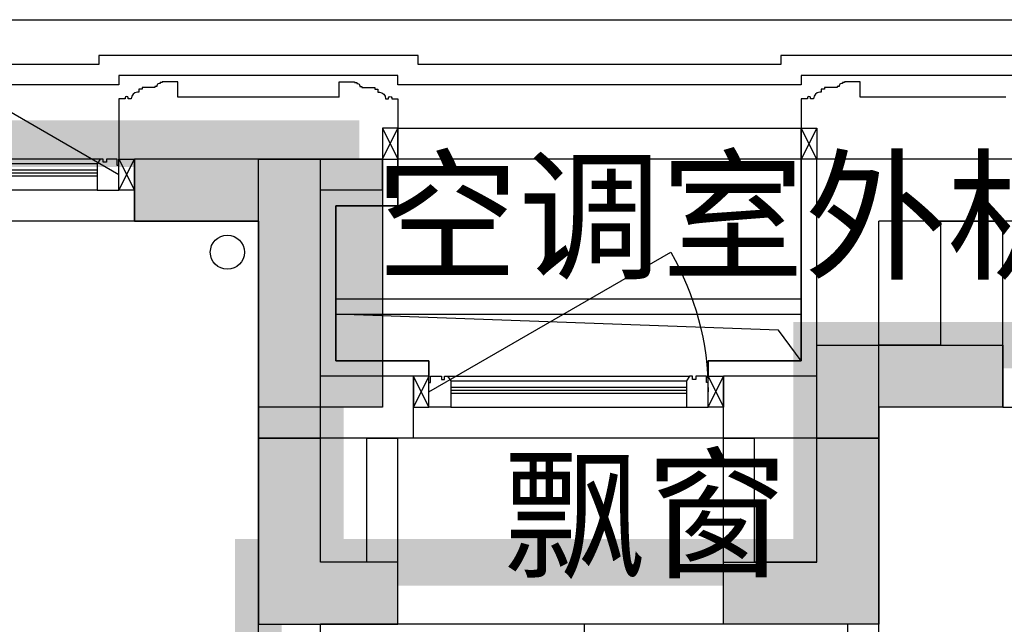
# Model space of a CAD drawing. Header units: millimetres. Extents: x 296296 to 297283, y 219875 to 220035.
# Tile 62 of 256: x 296679.91 to 296683.08, y 220021.82 to 220023.77. Entities that reach past the tile are written whole.
import ezdxf

# ---------------------------------------------------------------- set-up
doc = ezdxf.new("R2010")
doc.units = ezdxf.units.MM
doc.linetypes.add('-DASH', pattern=[0.35, 0.25, -0.1])
doc.linetypes.add('185洋房-中间套（报建版）-旧规$0$洋房户型$0$DASH', pattern=[0.35, 0.25, -0.1])
doc.layers.add('面积-计容-住宅-0.5', color=1, linetype='Continuous', lineweight=0)
doc.layers.add('面积-计容-住宅-1', color=1, linetype='Continuous', lineweight=0)
doc.styles.get("Standard").update_dxf_attribs({"font": 'arial.ttf'})

# ---------------------------------------------------------------- blocks, each defined once
blk = doc.blocks.new('wy53eu64i765i57i78i')
for points in [[(974974.855397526, 192758.4369128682), (974974.855397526, 191458.4376817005), (975424.8551013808, 191458.4376817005), (975424.855162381, 191658.4384500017), (975174.8554381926, 191658.4384500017), (975174.855519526, 192958.4369128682), (974574.855165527, 192958.4369128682), (974574.855165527, 192758.4369128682)], [(976974.854933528, 192158.436870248), (976974.854933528, 191458.4376817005), (976474.855167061, 191458.4376817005), (976474.8551060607, 191658.4384500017), (976774.8548928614, 191658.4384500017), (976774.854811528, 192358.436870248), (977374.855097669, 192358.436870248), (977374.855097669, 192158.436870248)]]:
    blk.add_hatch(color=253).paths.add_polyline_path(points)
at = {"color": 253}
for points in [[(974974.855397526, 192758.4369128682), (974974.855397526, 191458.4376817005), (975424.8551013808, 191458.4376817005), (975424.855162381, 191658.4384500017), (975174.8554381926, 191658.4384500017), (975174.855519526, 192958.4369128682), (974574.855165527, 192958.4369128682), (974574.855165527, 192758.4369128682), (974974.855397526, 192758.4369128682)], [(976974.854933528, 192158.436870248), (976974.854933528, 191458.4376817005), (976474.855167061, 191458.4376817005), (976474.8551060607, 191658.4384500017), (976774.8548928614, 191658.4384500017), (976774.854811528, 192358.436870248), (977374.855097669, 192358.436870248), (977374.855097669, 192158.436870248), (976974.854933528, 192158.436870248)]]:
    blk.add_lwpolyline(points, close=True, dxfattribs=at)
blk = doc.blocks.new('sayea5yuteaytuytrauyt')
h = blk.add_hatch()
h.set_pattern_fill('钢筋混凝土', color=253, scale=100)
h.set_pattern_definition([(45, (0, 0), (-176.7766952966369, 176.7766952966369), []), (49.99999999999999, (0, 0), (717.2601826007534, -62.75213498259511), [75, -825]), (355, (0, 0), (-138.751333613, 752.1921337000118), [60, -660]), (100.4514, (59.77168, -5.22934), (578.5093817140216, 689.4395420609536), [63.74019000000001, -701.142112]), (46.1842, (0, 200), (1067.241048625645, -165.5190143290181), [112.5, -1237.5]), (96.63560000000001, (88.936745, 186.206693), (934.6627055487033, 974.1178709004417), [95.610288, -1051.713]), (351.1842, (0, 200), (934.6619451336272, 974.1186009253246), [90, -990]), (21, (100, 150), (596.9070521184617, -402.6188906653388), [75, -825]), (326.0000000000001, (100, 150), (243.3153319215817, 725.150045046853), [60, -660]), (71.4514, (149.742233, 116.448394), (840.22262858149, 322.5304967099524), [63.74019000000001, -701.142112]), (37.5, (0, 0), (12.15985531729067, 332.8938538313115), [0, -652, 0, -670, 0, -662.5]), (7.5, (0, 0), (263.0695374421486, 394.4117118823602), [0, -382, 0, -637, 0, -252.5]), (327.5, (-223, 0), (533.822436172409, -22.55487173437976), [0, -250, 0, -780, 0, -1035]), (317.5, (-323, 0), (583.1861693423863, 100.1049823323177), [0, -325, 0, -518, 0, -735])])
h.paths.add_polyline_path([(1007424.854593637, 89058.43775986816), (1007424.854593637, 87258.43856486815), (1007174.854593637, 87258.43856486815), (1007174.854593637, 89058.43775986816)])
h.paths.add_polyline_path([(1021574.855280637, 89058.43775986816), (1021574.855280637, 87258.43856486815), (1021324.855280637, 87258.43856486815), (1021324.855280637, 89058.43775986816)])
h.paths.add_polyline_path([(989374.8548266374, 89058.43775186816), (989374.8548266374, 87258.43815686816), (989124.8548266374, 87258.43815686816), (989124.8548266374, 89058.43775186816)])
h.paths.add_polyline_path([(1039624.855051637, 89058.43775186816), (1039624.855051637, 87258.43815686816), (1039374.855051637, 87258.43815686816), (1039374.855051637, 89058.43775186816)])
h.paths.add_polyline_path([(1014474.854936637, 87858.43815686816), (1014474.854936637, 84858.43816086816), (1014274.854936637, 84858.43816086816), (1014274.854936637, 87858.43815686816)])
h.paths.add_polyline_path([(1044574.854944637, 92958.43692786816), (1044574.854944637, 91158.43691286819), (1044374.854944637, 91158.43691286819), (1044374.854944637, 92758.43691286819), (1044074.854822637, 92758.43691286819), (1044074.854822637, 92958.43691286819)])
h.paths.add_polyline_path([(984374.8549336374, 92758.43691286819), (984374.8549336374, 91158.43691286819), (984174.8549336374, 91158.43691286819), (984174.8548116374, 92958.43691286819), (984674.8550556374, 92958.43691286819), (984674.8550556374, 92758.43691286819)])
h.paths.add_polyline_path([(1027974.850721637, 92758.43691286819), (1027974.850721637, 91258.40206186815), (1027774.850721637, 91258.40206186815), (1027774.850721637, 92958.43691286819), (1028324.850721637, 92958.43691286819), (1028324.850721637, 92758.43691286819)])
h.paths.add_polyline_path([(1000974.859155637, 92958.43691286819), (1000974.859155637, 91258.40206186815), (1000774.859155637, 91258.40206186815), (1000774.859155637, 92758.43691286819), (1000424.859155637, 92758.43691286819), (1000424.859155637, 92958.43691286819)])
h.paths.add_polyline_path([(1033174.859613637, 92958.43691286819), (1033174.859613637, 91258.40205786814), (1032974.859613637, 91258.40205786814), (1032974.859613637, 92758.43691286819), (1032624.859613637, 92758.43691286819), (1032624.859613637, 92958.43691286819)])
h.paths.add_polyline_path([(995774.8502636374, 92758.43691286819), (995774.8502636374, 91258.40205786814), (995574.8502636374, 91258.40205786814), (995574.8502636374, 92958.43691286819), (996124.8502636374, 92958.43691286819), (996124.8502636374, 92758.43691286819)])
h.paths.add_polyline_path([(1014874.854936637, 80258.43772586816), (1014874.854936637, 80058.43772586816), (1014274.854936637, 80058.43772586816), (1014274.854936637, 81858.43772586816), (1014474.854936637, 81858.43772586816), (1014474.854936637, 80258.43772586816)])
h.paths.add_polyline_path([(1046674.855165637, 92358.43775186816), (1046674.855165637, 90658.43777086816), (1046474.855165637, 90658.43777086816), (1046474.855165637, 92158.43775186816), (1046024.855051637, 92158.43775186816), (1046024.855051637, 92358.43775186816)])
h.paths.add_polyline_path([(982274.8547116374, 92158.43775186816), (982274.8547116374, 90658.43777086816), (982074.8547116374, 90658.43777086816), (982074.8547116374, 92358.43775186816), (982724.8548266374, 92358.43775186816), (982724.8548266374, 92158.43775186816)])
h.paths.add_polyline_path([(1042874.855566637, 80058.43772586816), (1042874.855604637, 79458.43791586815), (1042074.855596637, 79458.43791586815), (1042074.855596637, 79658.43791586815), (1042674.855566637, 79658.43791586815), (1042674.855528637, 80258.43772586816), (1043624.855539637, 80258.43772586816), (1043624.855539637, 80058.43772586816)])
h.paths.add_polyline_path([(1010674.855341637, 80058.43772586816), (1010674.855379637, 79458.43791586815), (1009874.855367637, 79458.43791586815), (1009874.855367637, 79658.43791586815), (1010474.855341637, 79658.43791586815), (1010474.855303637, 80258.43772586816), (1011424.855310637, 80258.43772586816), (1011424.855310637, 80058.43772586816)])
h.paths.add_polyline_path([(1018874.854505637, 79658.43791586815), (1018874.854505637, 79458.43791586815), (1018074.854498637, 79458.43791586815), (1018074.854536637, 80058.43772586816), (1017324.854563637, 80058.43772586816), (1017324.854563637, 80258.43772586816), (1018274.854536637, 80258.43773286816), (1018274.854536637, 79658.43791586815)])
h.paths.add_polyline_path([(986674.8542806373, 79658.43791586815), (986674.8542806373, 79458.43791586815), (985874.8542736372, 79458.43791586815), (985874.8543116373, 80058.43772586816), (985124.8543376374, 80058.43772586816), (985124.8543376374, 80258.43772586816), (986074.8543116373, 80258.43773286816), (986074.8543116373, 79658.43791586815)])
h.paths.add_polyline_path([(1016574.855280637, 92758.43691286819), (1016574.855280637, 91158.43691286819), (1016374.855280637, 91158.43691286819), (1016374.855280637, 92158.43775186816), (1016074.855051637, 92158.43775186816), (1016074.855051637, 92358.43775186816), (1016374.855280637, 92358.43775186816), (1016374.855280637, 92958.43691286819), (1016874.855280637, 92958.43691286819), (1016874.855280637, 92758.43691286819)])
h.paths.add_polyline_path([(1012374.854593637, 92158.43775186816), (1012374.854593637, 91158.43691286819), (1012174.854593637, 91158.43691286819), (1012174.854593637, 92758.43691286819), (1011874.854593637, 92758.43691286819), (1011874.854593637, 92958.43691286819), (1012374.854593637, 92958.43691286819), (1012374.854593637, 92358.43775186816), (1012674.854826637, 92358.43775186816), (1012674.854826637, 92158.43775186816)])
h.paths.add_polyline_path([(1031699.854631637, 87258.43614286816), (1031699.854631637, 86658.43778686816), (1029249.854215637, 86658.43778686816), (1029249.854215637, 87258.43614286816), (1029449.854215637, 87258.43614286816), (1029449.854215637, 86858.43778286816), (1031499.854631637, 86858.43778286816), (1031499.854631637, 87258.43614286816)])
h.paths.add_polyline_path([(999499.8556616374, 87258.43614286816), (999499.8556616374, 86658.43778686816), (997049.8552426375, 86658.43778686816), (997049.8552426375, 87258.43614286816), (997249.8552426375, 87258.43614286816), (997249.8552426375, 86858.43778286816), (999299.8556616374, 86858.43778286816), (999299.8556616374, 87258.43614286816)])
h.paths.add_polyline_path([(1029449.854215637, 89158.43772886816), (1029449.854215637, 88743.43829786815), (1029249.854215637, 88743.43829786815), (1029249.854215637, 89358.43772886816), (1031699.854631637, 89358.43772886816), (1031699.854631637, 88743.43913286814), (1031499.854631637, 88743.43913286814), (1031499.854631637, 89158.43772886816)])
h.paths.add_polyline_path([(999499.8556616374, 89358.43772886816), (999499.8556616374, 88743.43829786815), (999299.8556616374, 88743.43829786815), (999299.8556616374, 89158.43772886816), (997249.8552426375, 89158.43772886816), (997249.8552426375, 88743.43913286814), (997049.8552426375, 88743.43913286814), (997049.8552426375, 89358.43772886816)])
h.paths.add_polyline_path([(1026174.845110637, 92958.43691286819), (1026174.845110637, 90058.43717586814), (1025974.845110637, 90058.43717586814), (1025974.845110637, 92758.43691286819), (1025574.850809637, 92758.43691286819), (1025574.850809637, 92958.43691286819)])
h.paths.add_polyline_path([(1002774.864763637, 92758.43691286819), (1002774.864763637, 90058.43717586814), (1002574.864763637, 90058.43717586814), (1002574.864763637, 92958.43691286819), (1003174.859068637, 92958.43691286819), (1003174.859068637, 92758.43691286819)])
h.paths.add_polyline_path([(993974.8547306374, 92958.43691686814), (993974.8547306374, 90058.44779286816), (993774.8547306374, 90058.44779286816), (993774.8547306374, 92758.43691286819), (993374.8515306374, 92758.43691286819), (993374.8515306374, 92958.43691286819)])
h.paths.add_polyline_path([(1034974.855142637, 92758.43691286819), (1034974.855142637, 90058.44779286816), (1034774.855142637, 90058.44779286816), (1034774.855142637, 92958.43691686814), (1035374.858343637, 92958.43691286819), (1035374.858343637, 92758.43691286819)])
h.paths.add_polyline_path([(1046674.855165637, 83408.43776386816), (1046674.855165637, 80058.43772586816), (1046074.855165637, 80058.43772586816), (1046074.855165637, 80258.43772586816), (1046474.855165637, 80258.43772586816), (1046474.855165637, 83408.43776386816)])
h.paths.add_polyline_path([(982674.8547116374, 80258.43772586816), (982674.8547116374, 80058.43772586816), (982074.8547116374, 80058.43772586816), (982074.8547116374, 83408.43776386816), (982274.8547116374, 83408.43776386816), (982274.8547116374, 80258.43772586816)])
h.paths.add_polyline_path([(1001674.854280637, 89358.43772886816), (1001674.854280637, 86658.43778686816), (1001474.854280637, 86658.43778686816), (1001474.854280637, 89158.43772886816), (1000774.859155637, 89158.43772886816), (1000774.859155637, 89358.43772886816)])
h.paths.add_polyline_path([(1027274.855596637, 89158.43772886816), (1027274.855596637, 86658.43778686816), (1027074.855596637, 86658.43778686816), (1027074.855596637, 89358.43772886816), (1027974.850721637, 89358.43772886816), (1027974.850721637, 89158.43772886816)])
h.paths.add_polyline_path([(995074.8548266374, 89158.43772886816), (995074.8548266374, 86658.43778686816), (994874.8548266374, 86658.43778686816), (994874.8548266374, 89358.43772886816), (995774.8502636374, 89358.43772886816), (995774.8502636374, 89158.43772886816)])
h.paths.add_polyline_path([(1033874.855051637, 89358.43772886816), (1033874.855051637, 86658.43778686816), (1033674.855051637, 86658.43778686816), (1033674.855051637, 89158.43772886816), (1032974.859613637, 89158.43772886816), (1032974.859613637, 89358.43772886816)])
h.paths.add_polyline_path([(989374.8548266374, 92958.43691286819), (989374.8548266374, 92158.43691286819), (988974.8548266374, 92158.43691286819), (988974.8548266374, 92958.43691286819)])
h.paths.add_polyline_path([(1007574.854593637, 92958.43691286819), (1007574.854593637, 92158.43691286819), (1007174.854593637, 92158.43691286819), (1007174.854593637, 92958.43691286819)])
h.paths.add_polyline_path([(995074.8548266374, 79658.43738986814), (995074.8548266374, 79258.43738986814), (994374.8548266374, 79258.43738986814), (994374.8548266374, 79658.43738986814)])
h.paths.add_polyline_path([(1002174.854280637, 79658.43738986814), (1002174.854280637, 79258.43738986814), (1001474.854280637, 79258.43738986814), (1001474.854280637, 79658.43738986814)])
h.paths.add_polyline_path([(1027274.855596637, 79658.43738986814), (1027274.855596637, 79258.43738986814), (1026574.855596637, 79258.43738986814), (1026574.855596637, 79658.43738986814)])
h.paths.add_polyline_path([(1034374.855051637, 79658.43738986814), (1034374.855051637, 79258.43738986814), (1033674.855051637, 79258.43738986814), (1033674.855051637, 79658.43738986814)])
h.paths.add_polyline_path([(1039774.855051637, 92958.43691286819), (1039774.855051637, 92158.43691286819), (1039374.855051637, 92158.43691286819), (1039374.855051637, 92958.43691286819)])
h.paths.add_polyline_path([(1021574.855280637, 92958.43691286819), (1021574.855280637, 92158.43691286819), (1021174.855280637, 92158.43691286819), (1021174.855280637, 92958.43691286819)])
at = {"color": 253}
blk.add_lwpolyline([(1007574.854593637, 92958.43691286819), (1007574.854593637, 92158.43691286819), (1007174.854593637, 92158.43691286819), (1007174.854593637, 92958.43691286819), (1007574.854593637, 92958.43691286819)], close=True, dxfattribs=at)
blk = doc.blocks.new('4uyh5uj6kj67j75rykjtuk7tsik76ykj')
at = {"color": 253}
for s, p in [('空调室外机搁板', (832553.1229761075, 434606.3645511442)), ('飘窗', (832963.5, 433645))]:
    blk.add_text(s, height=337.5886524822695, dxfattribs=at).set_placement(p)
blk = doc.blocks.new('*U1178')
at = {"color": 253}
for p, q in [((424.5401842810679, -409.8646660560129), (424.5401842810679, -289.8646660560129)), ((364.5401842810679, -349.8646660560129), (484.5401842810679, -349.8646660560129))]:
    blk.add_line(p, q, dxfattribs=at)
for points in [[(124.5401842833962, -450.00000007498), (7.21775e-09, -449.9999999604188), (0, 0), (850.0034194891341, -3.6295651e-09), (849.996580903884, -450.0000000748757), (724.5436037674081, -450.00000007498)], [(438.0387564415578, -149.8646660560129), (724.5401842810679, -149.8646660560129), (724.5401842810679, -549.8646660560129), (124.5401842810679, -549.8646660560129), (124.5401842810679, -149.8646660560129), (410.0967206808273, -149.8646660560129)]]:
    blk.add_lwpolyline(points, dxfattribs=at)
for points in [[(276.2073644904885, -84.35689669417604), (345.1497960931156, -84.35689669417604), (345.1497960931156, -96.69357577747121), (276.2073644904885, -96.69357577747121)], [(438.0387564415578, -213.3476729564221), (438.0387564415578, -78.44058291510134), (410.0967206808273, -78.44058291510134), (410.0967206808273, -213.3476729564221)], [(574.3835715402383, -84.35689669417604), (505.4411399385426, -84.35689669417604), (505.4411399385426, -96.69357577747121), (574.3835715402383, -96.69357577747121)]]:
    blk.add_lwpolyline(points, close=True, dxfattribs=at)
at = {"color": 253, "linetype": '185洋房-中间套（报建版）-旧规$0$洋房户型$0$DASH', "ltscale": 0.2}
blk.add_lwpolyline([(438.0387564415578, -169.8646660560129), (704.5401842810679, -169.8646660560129), (704.5401842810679, -529.8646660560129), (144.5401842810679, -529.8646660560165), (144.5401842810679, -169.8646660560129), (410.0967206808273, -169.8646660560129)], dxfattribs=at)
at = {"color": 253}
for centre, radius in [((338.9814565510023, -90.52523623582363), 6.168339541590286), ((511.6094794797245, -90.52523623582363), 6.168339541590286), ((424.6050807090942, -201.3105837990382), 7.984881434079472), ((424.5401842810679, -349.8646660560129), 40), ((424.5401842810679, -349.8646660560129), 22.5)]:
    blk.add_circle(centre, radius, dxfattribs=at)
for centre, radius, start, end in [((424.2887564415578, -88.4902502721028), 29.30714285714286, 297.9803616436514, 241.0365380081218), ((338.9814565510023, -90.52523623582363), 25.41078259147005, 194.0486072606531, 165.9513927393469), ((338.9814565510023, -90.52523623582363), 16.61078259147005, 201.7986223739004, 158.2013776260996), ((424.2887564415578, -88.4902502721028), 23.80714285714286, 305.2789508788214, 233.4071193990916), ((511.6094794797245, -90.52523623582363), 25.41078259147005, 14.04860726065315, 345.9513927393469), ((511.6094794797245, -90.52523623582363), 16.61078259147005, 21.79862237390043, 338.2013776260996)]:
    blk.add_arc(centre, radius, start, end, dxfattribs=at)
blk = doc.blocks.new('185洋房-中间套（报建版）-旧规')
at = {"color": 253, "linetype": 'Continuous'}
for p, q in [((27199.99910051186, 13200.00210264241), (27399.99910051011, 13200.00293922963)), ((27200.00077369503, 12800.00000026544), (27199.99910051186, 13200.00210264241)), ((27400.00161028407, 12600.00000026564), (27399.99910051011, 13200.00293922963)), ((27200.00077369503, 12800.00000026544), (27000.00119198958, 12800.00000026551)), ((27000.00119198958, 12600.00000026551), (27000.00119198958, 12800.00000026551)), ((27400.00161028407, 12600.00000026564), (27000.00119198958, 12600.00000026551)), ((24999.99993213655, 12000.00000026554), (24999.99993213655, 12500.00000026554)), ((24999.99993213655, 12500.00000026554), (25199.99993213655, 12500.00000026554)), ((25199.99993213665, 12100.00000026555), (25199.99993213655, 12500.00000026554)), ((25349.99993213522, 12100.00000026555), (25349.99993213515, 12500.00000026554)), ((25349.99993213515, 12500.00000026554), (25449.99993213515, 12500.00000026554)), ((25449.9999321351, 11900.0000002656), (25449.99993213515, 12500.00000026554)), ((26499.99993214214, 11900.00000026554), (26499.99993214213, 12500.00000026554)), ((26499.99993214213, 12500.00000026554), (26599.99993214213, 12500.00000026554)), ((26599.99993214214, 12100.00000026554), (26599.99993214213, 12500.00000026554)), ((26799.99993214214, 12100.00000026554), (26799.99993214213, 12500.00000026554)), ((26799.99993214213, 12500.00000026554), (26999.99993214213, 12500.00000026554)), ((26999.99993214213, 12000.00000026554), (26999.99993214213, 12500.00000026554)), ((25349.99993213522, 12100.00000026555), (25199.99993213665, 12100.00000026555)), ((26799.99993214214, 12100.00000026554), (26599.99993214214, 12100.00000026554)), ((24999.99993213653, 10999.99997974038), (24999.99993213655, 12000.00000026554)), ((26999.99993214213, 9800.000000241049), (26999.99993214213, 12000.00000026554)), ((25449.9999321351, 11900.0000002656), (25199.9999321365, 11900.00000026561)), ((25199.99993213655, 10999.99997974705), (25199.9999321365, 11900.00000026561)), ((26899.99993214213, 11900.00000026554), (26499.99993214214, 11900.00000026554)), ((26899.99993214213, 9900.00000024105), (26899.99993214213, 11900.00000026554))]:
    blk.add_line(p, q, dxfattribs=at)
at = {"color": 253}
for points in [[(25449.99994465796, 13400.00000690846), (25449.99993190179, 13250.00001116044), (25249.99993615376, 13250.00001116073), (25249.99993615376, 12750.00005532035), (25549.99993507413, 12750.00005532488), (25549.99993507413, 12700.00005532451)], [(26749.99993225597, 13400.0000214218), (26749.99991729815, 12750.00005533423), (26449.9999361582, 12750.00005533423), (26449.9999361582, 12700.000055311)], [(25249.99993317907, 12950.00005630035), (26749.99994102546, 12950.00005531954)], [(25249.99993317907, 12900.00005630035), (26749.99994004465, 12900.00005531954)], [(26749.99993710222, 12750.00002983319), (26677.27045056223, 12848.33913740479), (25249.99993317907, 12900.00005630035)], [(27400.00161028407, 12600.00000026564), (29600.00161030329, 12600.00000026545)], [(26900.00000000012, 11900), (25199.99996606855, 11900)]]:
    blk.add_lwpolyline(points, dxfattribs=at)
blk.add_circle((24899.99993213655, 13100.00000026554), 55, dxfattribs=at)
at = {"color": 253, "extrusion": (0, 0, -1), "zscale": -1}
blk.add_blockref('*U1178', (-26900.00006913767, 11900.00000026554), dxfattribs=at)
blk = doc.blocks.new('*U1549')
at = {"color": 253}
blk.add_lwpolyline([(0, 10), (0, -40), (50.00000000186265, -40), (50.00000000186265, -37), (57.00000000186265, -37), (57.00000000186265, -34.0000000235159), (60.00000000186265, -34.0000000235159, 0.4142135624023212), (67.00000000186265, -27.0000000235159), (67.00000000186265, -24.0000000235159), (74.00000000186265, -24.0000000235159), (74.00000000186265, -21.0000000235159), (115.0000009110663, -21.00000039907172), (115.0000008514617, -16.00000011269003), (125.000000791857, -15.99999999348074), (125.0000006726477, -6.000000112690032), (130.0000015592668, -6.000000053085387, 0.4039906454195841), (150.0000010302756, 14.99999982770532), (160.0000006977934, 14.99999974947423), (160.0000006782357, 12.49999989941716, 0.9999999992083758), (170.0000008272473, 12.49999985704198), (170.0000008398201, 14.99999980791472), (190.0000014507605, 14.99999980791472), (190.0000014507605, 209.9999998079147)], format="xyb", dxfattribs=at)
blk = doc.blocks.new('*U1551')
at = {"color": 253}
for points in [[(7970.00000050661, 814.9999839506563), (7970.00000050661, 899.9999839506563), (7900.00000050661, 899.9999839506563), (7900.00000050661, 819.9999839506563), (7905.00000050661, 819.9999839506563), (7905.00000050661, 799.9999839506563), (7940.00000050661, 799.9999839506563), (7940.00000050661, 809.9999839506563), (7950.00000050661, 809.9999839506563), (7950.00000050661, 799.9999839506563), (7960.00000050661, 799.9999839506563)], [(8730.00000050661, 814.9999839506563), (8730.00000050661, 899.9999839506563), (8800.00000050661, 899.9999839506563), (8800.00000050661, 819.9999839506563), (8795.00000050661, 819.9999839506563), (8795.00000050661, 799.9999839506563), (8760.00000050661, 799.9999839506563), (8760.00000050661, 809.9999839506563), (8750.00000050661, 809.9999839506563), (8750.00000050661, 799.9999839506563), (8740.00000050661, 799.9999839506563)]]:
    blk.add_lwpolyline(points, close=True, dxfattribs=at)
for points in [[(7970.00000050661, 899.9999839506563), (8730.00000050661, 899.9999839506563)], [(7970.00000050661, 854.9999839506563), (8730.00000050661, 854.9999839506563)], [(7970.00000050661, 844.9999839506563), (8730.00000050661, 844.9999839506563)], [(7970.00000050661, 834.9999839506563), (8730.00000050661, 834.9999839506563)], [(7960.00000050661, 799.9999839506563), (8740.00000050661, 799.9999839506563)], [(7970.00000050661, 814.9999839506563), (8730.00000050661, 814.9999839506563)]]:
    blk.add_lwpolyline(points, dxfattribs=at)
blk = doc.blocks.new('185洋房外包（2F南入）-中间-报建版$0$seyesryhertyheryetrye')
at = {"color": 253}
blk.add_lwpolyline([(22072.70269624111, 23949.57976469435), (22022.70269624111, 23949.57976469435), (22022.70269624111, 23849.57976469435), (22072.70269624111, 23849.57976469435)], close=True, dxfattribs=at)
for points in [[(22022.70269624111, 23849.57976469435), (22072.70269624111, 23949.57976469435)], [(22022.70269624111, 23949.57976469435), (22072.70269732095, 23849.57976468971)]]:
    blk.add_lwpolyline(points, dxfattribs=at)
blk = doc.blocks.new('185洋房外包（2F南入）-中间-报建版')
at = {"color": 253, "linetype": 'Continuous'}
for p, q in [((20907.36403988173, 23849.57977558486), (20407.36404057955, 23849.57977558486)), ((20407.36404057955, 23649.57977558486), (20407.36404057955, 23849.57977558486)), ((21207.36403988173, 23849.57977558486), (20907.36403988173, 23849.57977558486)), ((21207.36403988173, 23749.57977558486), (21207.36403988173, 23849.57977558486)), ((22607.36403988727, 23149.57981974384), (22607.36403988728, 23849.57981122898)), ((23357.3640746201, 23849.57980312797), (22607.36403988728, 23849.57981122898)), ((21007.36403988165, 23149.57981974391), (21007.36403988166, 23749.57977558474)), ((21207.36403988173, 23749.57977558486), (21007.36403988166, 23749.57977558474)), ((20807.36403988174, 23649.57977558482), (20407.36404057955, 23649.57977558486)), ((20807.36403988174, 22949.5798197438), (20807.36403988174, 23649.57977558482)), ((22807.36403988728, 22949.57981974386), (22807.36403988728, 23649.57980906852)), ((23357.36407245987, 23649.57980312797), (22807.36403988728, 23649.57980906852)), ((21307.3640398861, 23149.57981974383), (21007.36403988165, 23149.57981974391)), ((21307.3640398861, 22949.57981974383), (21307.3640398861, 23149.57981974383)), ((22607.36403988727, 23149.57981974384), (22307.36403988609, 23149.57981974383)), ((22307.36403988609, 22949.57981974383), (22307.36403988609, 23149.57981974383)), ((21307.3640398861, 22949.57981974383), (20807.36403988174, 22949.5798197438)), ((22807.36403988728, 22949.57981974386), (22307.36403988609, 22949.57981974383))]:
    blk.add_line(p, q, dxfattribs=at)
at = {"color": 253}
for points in [[(11907.36403493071, 24299.57976449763), (28007.36406885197, 24299.57976449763)], [(25217.36406739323, 24184.57977588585), (24842.364069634, 24184.57977588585), (24842.364069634, 24154.57977588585), (23472.36406572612, 24154.57977588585), (23472.36406572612, 24184.57977588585), (22492.36403589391, 24184.57977588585), (22492.36403589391, 24154.57977588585), (21322.36403590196, 24154.57977588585), (21322.36403590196, 24184.57977588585), (20292.36403589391, 24184.57977588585), (20292.36403589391, 24154.57977588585), (17722.364035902, 24154.57977588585), (17722.364035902, 24184.57977588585), (17347.3640344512, 24184.57977588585)], [(25282.36406739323, 24119.57977588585), (24907.364069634, 24119.57977588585), (24907.364069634, 24089.57977588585), (23407.36406572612, 24089.57977588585), (23407.36406572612, 24119.57977588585), (22557.36403589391, 24119.57977588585), (22557.36403589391, 24089.57977588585), (21257.36403590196, 24089.57977588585), (21257.36403590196, 24119.57977588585), (20357.36403589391, 24119.57977588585), (20357.36403589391, 24089.57977588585), (17657.364035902, 24089.57977588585), (17657.364035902, 24119.57977588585), (17282.3640344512, 24119.57977588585)], [(21067.36403445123, 24049.57977569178), (20547.3640373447, 24049.57977569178)], [(23217.36406858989, 24049.57977569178), (22747.3640373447, 24049.57977569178)], [(21357.36403988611, 23149.57981975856), (21357.36403988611, 23199.57981975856), (21057.36403988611, 23199.57981975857), (21057.364030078, 23699.57978584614), (21257.36404058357, 23699.57978584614), (21257.36404058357, 23849.57978584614)], [(22257.3640398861, 23149.57981975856), (22257.3640398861, 23199.57981975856), (22557.3640398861, 23199.57981975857), (22557.36405263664, 23849.57978584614)], [(20407.36404057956, 23649.57977558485), (17607.36404057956, 23649.57977558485)], [(22307.3640398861, 22949.57982102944), (21307.36403988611, 22949.57979480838)]]:
    blk.add_lwpolyline(points, dxfattribs=at)
for points in [[(20357.36404057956, 23799.57977773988), (19577.94117717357, 24249.57977773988, 0.1316524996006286), (19457.36404057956, 23799.57977061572)], [(21357.3640398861, 23099.57981975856), (22136.78690329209, 23549.57981975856, -0.1316524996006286), (22257.3640398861, 23099.5798126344)]]:
    blk.add_lwpolyline(points, format="xyb", dxfattribs=at)
blk.add_lwpolyline([(21257.36403590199, 23949.57980158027), (22557.36403589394, 23949.57980158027), (22557.36403589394, 23849.57977588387), (21257.36403590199, 23849.57977588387)], close=True, dxfattribs=at)
at = {"color": 253, "rotation": 180}
for name, p in [('*U1549', (20547.3640373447, 24059.57977569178)), ('*U1549', (22747.3640373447, 24059.57977569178)), ('*U1551', (28257.36404108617, 24649.57976168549)), ('185洋房外包（2F南入）-中间-报建版$0$seyesryhertyheryetrye', (43380.06673612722, 46999.1595844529))]:
    blk.add_blockref(name, p, dxfattribs=at)
at = {"color": 253, "xscale": -1, "rotation": 180}
for name, p in [('*U1549', (21067.36403445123, 24059.57977569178)), ('185洋房外包（2F南入）-中间-报建版$0$seyesryhertyheryetrye', (-1665.338655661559, 47699.15954243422)), ('*U1551', (13457.36403937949, 23949.57980370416)), ('185洋房外包（2F南入）-中间-报建版$0$seyesryhertyheryetrye', (234.6613436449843, 46999.1595844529))]:
    blk.add_blockref(name, p, dxfattribs=at)
at = {"color": 253}
blk.add_blockref('185洋房外包（2F南入）-中间-报建版$0$seyesryhertyheryetrye', (-815.3386478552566, 3.68859218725e-05), dxfattribs=at)
at = {"color": 253, "xscale": -1}
blk.add_blockref('185洋房外包（2F南入）-中间-报建版$0$seyesryhertyheryetrye', (44630.06674116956, 3.68859218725e-05), dxfattribs=at)

msp = doc.modelspace()

# ---------------------------------------------------------------- block references
at = {"xscale": 0.001, "yscale": 0.001, "zscale": 0.001}
for name, p in [('4uyh5uj6kj67j75rykjtuk7tsik76ykj', (295848.5037488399, 219588.3577637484)), ('wy53eu64i765i57i78i', (295705.7037488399, 219830.3577637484)), ('sayea5yuteaytuytrauyt', (295673.5037488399, 219930.3577637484))]:
    msp.add_blockref(name, p, dxfattribs=at)

# ---------------------------------------------------------------- next in the draw order: block references
msp.add_blockref('185洋房-中间套（报建版）-旧规', (296655.6786040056, 220009.9162014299), dxfattribs=at)

# ---------------------------------------------------------------- next in the draw order: linework, layer by layer
at = {"layer": '面积-计容-住宅-0.5', "color": 1, "linetype": '-DASH', "const_width": 0.15}
msp.add_lwpolyline([(296676.0286110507, 220022.7662013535), (296676.0286021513, 220022.7662012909), (296674.478604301, 220022.7662101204), (296674.478604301, 220020.6162102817), (296676.0786123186, 220020.6162104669), (296676.07860989, 220020.9161932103), (296680.6786043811, 220020.9162018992), (296680.6786043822, 220022.0162018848), (296680.8786042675, 220022.0162014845), (296680.8786042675, 220022.6162015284), (296680.9286041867, 220022.6162014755), (296680.9286046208, 220023.3662014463), (296676.0286018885, 220023.3661932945), (296676.0286024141, 220022.7662059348), (296676.0286110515, 220022.7662059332)], dxfattribs=at)
at = {"layer": '面积-计容-住宅-1', "const_width": 0.15}
msp.add_lwpolyline([(296676.0786111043, 220020.9162018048), (296680.6786045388, 220020.9162014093), (296680.6786042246, 220022.0162014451), (296682.4786044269, 220022.0162014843), (296682.4786041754, 220022.7162015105), (296685.8786041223, 220022.7162014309), (296685.878604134, 220022.1162014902), (296687.8786043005, 220022.1162014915), (296687.8786043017, 220015.8162014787), (296687.8786043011, 220015.8162014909), (296687.8786043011, 220011.0162014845), (296684.1786043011, 220011.0162014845), (296684.1786043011, 220010.416201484), (296680.6786043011, 220010.416201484), (296680.6786043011, 220012.1662014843), (296675.1786042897, 220012.1662014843), (296675.1786042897, 220012.1662014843), (296671.7786042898, 220012.1662014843), (296671.7786042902, 220017.1162014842), (296675.0786042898, 220017.1162014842), (296675.0786042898, 220019.6162014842), (296674.3786042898, 220019.6162014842), (296674.3786042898, 220020.6162013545), (296676.0786111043, 220020.6162018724)], close=True, dxfattribs=at)

# ---------------------------------------------------------------- next in the draw order: block references
at = {"xscale": 0.001, "yscale": 0.001, "zscale": 0.001}
msp.add_blockref('185洋房外包（2F南入）-中间-报建版', (296659.8712399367, 219999.4666216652), dxfattribs=at)

doc.saveas('drawing.dxf')
